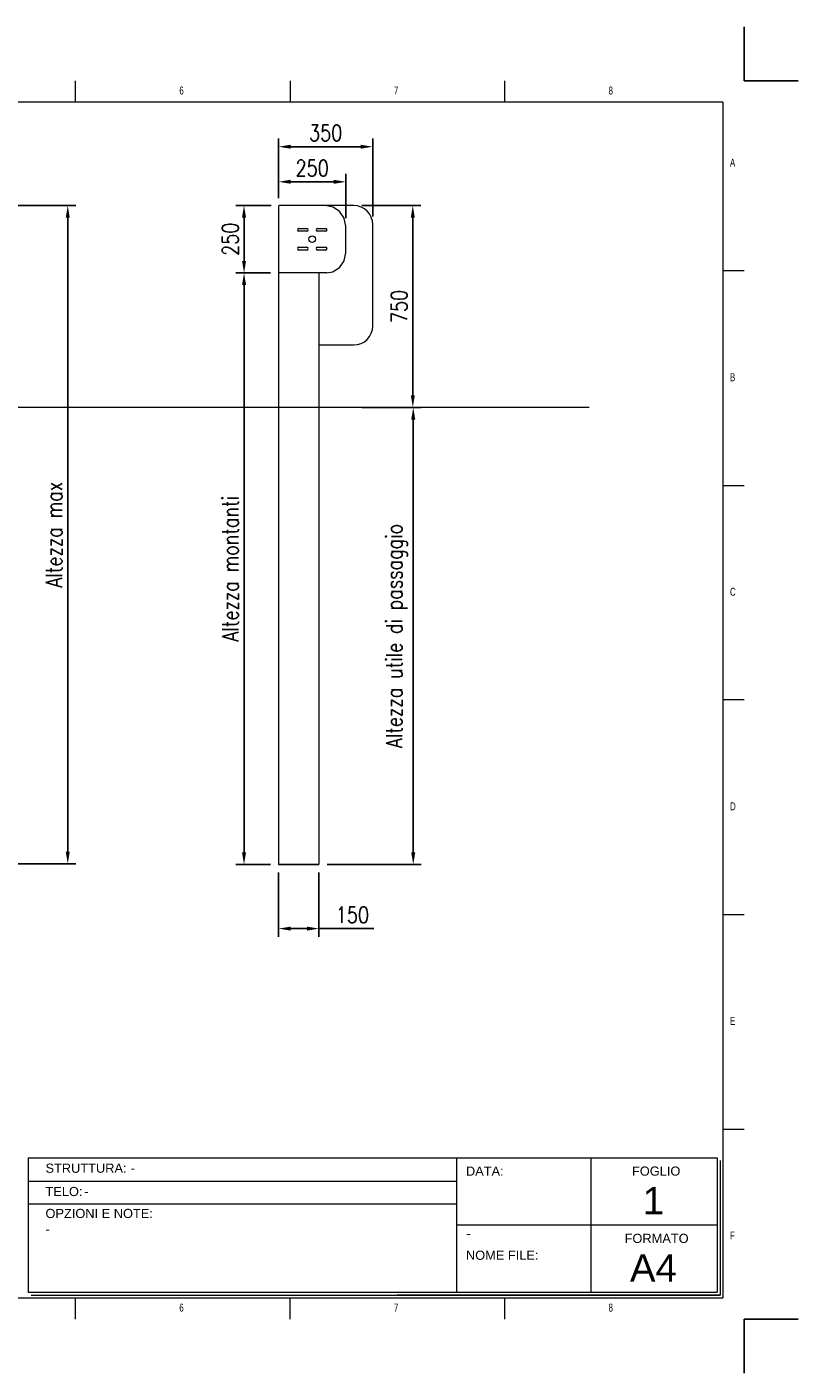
# Model space of a CAD drawing. Header units: millimetres. Extents: x 13750 to 27676, y 16366 to 21368.
# Tile 4 of 8: x 17845 to 20710, y 16366 to 21368. Entities that reach past the tile are written whole.
import ezdxf

# ---------------------------------------------------------------- set-up
doc = ezdxf.new("R2010")
doc.units = ezdxf.units.MM
doc.header["$LTSCALE"] = 50
doc.header["$PDSIZE"] = -1
doc.layers.add('FORMAT', color=7, linetype='Continuous')
doc.styles.add('NYIP', font='romans.shx', dxfattribs={"width": 0.8})
doc.styles.add('SLDTEXTSTYLE0', font='TXT', dxfattribs={"width": 0.75})
doc.dimstyles.new('STANDARD35', dxfattribs={"dimscale": 35, "dimtxt": 2, "dimasz": 1.5, "dimexe": 1, "dimexo": 1, "dimgap": 0.7, "dimtad": 1, "dimdec": 0, "dimdsep": 46, "dimtxsty": 'NYIP', "dimcen": 0, "dimclrd": 1, "dimclre": 1, "dimclrt": 2, "dimadec": 0, "dimazin": 0, "dimtfac": 1, "dimtdec": 0, "dimtix": 1, "dimtmove": 0, "dimatfit": 3, "dimfxl": 0, "dimtvp": 1, "dimtolj": 1, "dimtzin": 0, "dimarcsym": 0})

# ---------------------------------------------------------------- blocks, each defined once
blk = doc.blocks.new('A$C7C9C4F3F')
at = {"color": 7, "lineweight": 5}
for p, q in [((8295, 11245), (8295, 11504)), ((0, 1766), (199, 1766))]:
    blk.add_line(p, q, dxfattribs=at)
at = {"layer": 'FORMAT', "color": 7, "lineweight": 5}
for p, q in [((2216, 11304), (2216, 11504)), ((4209, 11504), (4209, 11304)), ((6202, 11304), (6202, 11504)), ((10188, 11304), (10188, 11504)), ((12181, 11504), (12181, 11304)), ((14174, 11304), (14174, 11504)), ((16199, 11304), (199, 11304)), ((199, 11304), (199, 199)), ((16199, 11304), (16199, 199)), ((199, 9738), (0, 9738)), ((16399, 9738), (16199, 9738)), ((0, 7745), (199, 7745)), ((16199, 7745), (16399, 7745)), ((0, 5752), (199, 5752)), ((16399, 5752), (16199, 5752)), ((0, 3759), (199, 3759)), ((16199, 3759), (16399, 3759)), ((16199, 1766), (16399, 1766)), ((8295, 0), (8295, 258)), ((199, 199), (16199, 199)), ((2224, 0), (2224, 199)), ((4018, 199), (4018, 0)), ((6210, 0), (6210, 199)), ((10188, 0), (10188, 199)), ((12181, 0), (12181, 199)), ((14174, 0), (14174, 199))]:
    blk.add_line(p, q, dxfattribs=at)
at = {"color": 7, "lineweight": 5, "char_height": 73.8, "attachment_point": 1, "style": 'SLDTEXTSTYLE0'}
for s, insert in [('1', (1203, 11450)), ('2', (3180, 11450)), ('3', (5173, 11450)), ('4', (7166, 11450)), ('5', (9159, 11450)), ('6', (11152, 11450)), ('7', (13145, 11450)), ('8', (15138, 11450)), ('A', (66, 10780)), ('A', (16266, 10780)), ('B', (66, 8787)), ('B', (16266, 8787)), ('C', (66, 6794)), ('C', (16266, 6794)), ('D', (66, 4801)), ('D', (16266, 4801)), ('E', (66, 2808)), ('1', (1012, 145)), ('2', (2988, 145)), ('3', (4981, 145)), ('4', (6974, 145))]:
    blk.add_mtext(s, dxfattribs=dict(at, insert=insert))
at = {"layer": 'FORMAT', "color": 7, "lineweight": 5, "char_height": 73.8, "attachment_point": 1, "style": 'SLDTEXTSTYLE0'}
for s, insert in [('E', (16266, 2808)), ('F', (66, 815)), ('F', (16266, 815)), ('5', (9159, 145)), ('6', (11152, 145)), ('7', (13145, 145)), ('8', (15138, 145))]:
    blk.add_mtext(s, dxfattribs=dict(at, insert=insert))
blk = doc.blocks.new('*D74')
at = {"color": 7, "lineweight": -2}
for p, q in [((18779.7, 20731.5), (18779.7, 20952.5)), ((18824.7, 20922.5), (19084.7, 20922.5)), ((19129.7, 20663), (19129.7, 20952.5))]:
    blk.add_line(p, q, dxfattribs=at)
at = {"color": 7}
for points in [[(18824.7, 20930), (18824.7, 20915), (18779.7, 20922.5)], [(19084.7, 20915), (19084.7, 20930), (19129.7, 20922.5)]]:
    blk.add_solid(points, dxfattribs=at)
at = {"layer": 'Defpoints', "color": 0}
for p in [(19129.7, 20922.5), (18779.7, 20701.5), (19129.7, 20633)]:
    blk.add_point(p, dxfattribs=at)
at = {"color": 7, "lineweight": 0, "insert": (18954.7, 20973.5), "char_height": 60, "attachment_point": 5, "style": 'NYIP'}
blk.add_mtext('\\A1;350', dxfattribs=at)
blk = doc.blocks.new('*D75')
at = {"color": 7, "lineweight": -2}
for p, q in [((18779.7, 20731.5), (18779.7, 20822.2)), ((19029.4, 20657.2), (19029.4, 20822.2)), ((18824.7, 20792.2), (18984.4, 20792.2))]:
    blk.add_line(p, q, dxfattribs=at)
at = {"color": 7}
for points in [[(18824.7, 20799.7), (18824.7, 20784.7), (18779.7, 20792.2)], [(18984.4, 20784.7), (18984.4, 20799.7), (19029.4, 20792.2)]]:
    blk.add_solid(points, dxfattribs=at)
at = {"layer": 'Defpoints', "color": 0}
for p in [(19029.4, 20792.2), (18779.7, 20701.5), (19029.4, 20627.2)]:
    blk.add_point(p, dxfattribs=at)
at = {"color": 7, "lineweight": 0, "insert": (18904.5, 20843.2), "char_height": 60, "attachment_point": 5, "style": 'NYIP'}
blk.add_mtext('\\A1;250', dxfattribs=at)
blk = doc.blocks.new('*D76')
at = {"color": 7, "lineweight": -2}
for p, q in [((18752.2, 20704), (18621.4, 20704)), ((18651.4, 20659), (18651.4, 20498.5)), ((18749.7, 20453.5), (18621.4, 20453.5))]:
    blk.add_line(p, q, dxfattribs=at)
at = {"color": 7}
for points in [[(18658.9, 20659), (18643.9, 20659), (18651.4, 20704)], [(18643.9, 20498.5), (18658.9, 20498.5), (18651.4, 20453.5)]]:
    blk.add_solid(points, dxfattribs=at)
at = {"layer": 'Defpoints', "color": 0}
for p in [(18782.2, 20704), (18651.4, 20453.5), (18779.7, 20453.5)]:
    blk.add_point(p, dxfattribs=at)
at = {"color": 7, "lineweight": 0, "insert": (18600.4, 20578.7), "char_height": 60, "attachment_point": 5, "rotation": 90, "style": 'NYIP'}
blk.add_mtext('\\A1;250', dxfattribs=at)
blk = doc.blocks.new('*D77')
at = {"color": 7, "lineweight": -2}
for p, q in [((18749.7, 20453.5), (18621.4, 20453.5)), ((18651.4, 20408.5), (18651.4, 18300.5)), ((18749.7, 18255.5), (18621.4, 18255.5))]:
    blk.add_line(p, q, dxfattribs=at)
at = {"color": 7}
for points in [[(18658.9, 20408.5), (18643.9, 20408.5), (18651.4, 20453.5)], [(18643.9, 18300.5), (18658.9, 18300.5), (18651.4, 18255.5)]]:
    blk.add_solid(points, dxfattribs=at)
at = {"layer": 'Defpoints', "color": 0}
for p in [(18779.7, 20453.5), (18651.4, 18255.5), (18779.7, 18255.5)]:
    blk.add_point(p, dxfattribs=at)
at = {"color": 7, "lineweight": 0, "insert": (18600.4, 19354.5), "char_height": 60, "attachment_point": 5, "rotation": 90, "style": 'NYIP'}
blk.add_mtext('\\A1;Altezza montanti', dxfattribs=at)
blk = doc.blocks.new('*D150')
at = {"color": 7, "lineweight": -2}
for p, q in [((19088.7, 20704), (19308.4, 20704)), ((19278.4, 20659), (19278.4, 19999)), ((19088.7, 19954), (19308.4, 19954))]:
    blk.add_line(p, q, dxfattribs=at)
at = {"color": 7}
for points in [[(19285.9, 20659), (19270.9, 20659), (19278.4, 20704)], [(19270.9, 19999), (19285.9, 19999), (19278.4, 19954)]]:
    blk.add_solid(points, dxfattribs=at)
at = {"layer": 'Defpoints', "color": 0}
for p in [(19058.7, 20704), (19058.7, 19954), (19278.4, 19954)]:
    blk.add_point(p, dxfattribs=at)
at = {"color": 7, "lineweight": 0, "insert": (19227.4, 20329), "char_height": 60, "attachment_point": 5, "rotation": 90, "style": 'NYIP'}
blk.add_mtext('\\A1;750', dxfattribs=at)
blk = doc.blocks.new('*D168')
at = {"color": 7, "lineweight": -2}
for p, q in [((18779.7, 18225.5), (18779.7, 17987.5)), ((18929.7, 18225.5), (18929.7, 17987.5)), ((18824.7, 18017.5), (18884.7, 18017.5)), ((18929.7, 18017.5), (19133.6, 18017.5))]:
    blk.add_line(p, q, dxfattribs=at)
at = {"color": 7}
for points in [[(18824.7, 18025), (18824.7, 18010), (18779.7, 18017.5)], [(18884.7, 18010), (18884.7, 18025), (18929.7, 18017.5)]]:
    blk.add_solid(points, dxfattribs=at)
at = {"layer": 'Defpoints', "color": 0}
for p in [(18779.7, 18255.5), (18929.7, 18255.5), (18929.7, 18017.5)]:
    blk.add_point(p, dxfattribs=at)
at = {"color": 7, "lineweight": 0, "insert": (19054.1, 18068.5), "char_height": 60, "attachment_point": 5, "style": 'NYIP'}
blk.add_mtext('\\A1;150', dxfattribs=at)
blk = doc.blocks.new('*D169')
at = {"color": 7, "lineweight": -2}
for p, q in [((19280, 19909), (19280, 18300.5)), ((19308.4, 19954), (19310, 19954)), ((18959.7, 18255.5), (19310, 18255.5))]:
    blk.add_line(p, q, dxfattribs=at)
at = {"color": 7}
for points in [[(19287.5, 19909), (19272.5, 19909), (19280, 19954)], [(19272.5, 18300.5), (19287.5, 18300.5), (19280, 18255.5)]]:
    blk.add_solid(points, dxfattribs=at)
at = {"layer": 'Defpoints', "color": 0}
for p in [(19278.4, 19954), (18929.7, 18255.5), (19280, 18255.5)]:
    blk.add_point(p, dxfattribs=at)
at = {"color": 7, "lineweight": 0, "insert": (19219, 19104.7), "char_height": 60, "attachment_point": 5, "rotation": 90, "style": 'NYIP'}
blk.add_mtext('\\A1;Altezza utile di passaggio', dxfattribs=at)
blk = doc.blocks.new('*D232')
at = {"color": 7, "lineweight": -2}
for p, q in [((17470.5, 20704), (18026.5, 20704)), ((17996.5, 20659), (17996.5, 18303)), ((17469.3, 18258), (18026.5, 18258))]:
    blk.add_line(p, q, dxfattribs=at)
at = {"color": 7}
for points in [[(18004, 20659), (17989, 20659), (17996.5, 20704)], [(17989, 18303), (18004, 18303), (17996.5, 18258)]]:
    blk.add_solid(points, dxfattribs=at)
at = {"layer": 'Defpoints', "color": 0}
for p in [(17440.5, 20704), (17439.3, 18258), (17996.5, 18258)]:
    blk.add_point(p, dxfattribs=at)
at = {"color": 7, "lineweight": 0, "insert": (17945.5, 19481), "char_height": 60, "attachment_point": 5, "rotation": 90, "style": 'NYIP'}
blk.add_mtext('\\A1;Altezza max', dxfattribs=at)

msp = doc.modelspace()

# ---------------------------------------------------------------- linework, layer by layer
at = {"color": 2}
for p, q in [((20509.6, 21167.6), (20509.6, 21367.6)), ((20509.6, 21167.6), (20709.6, 21167.6)), ((20509.6, 16566.1), (20709.6, 16566.1)), ((20509.6, 16566.1), (20509.6, 16366.1))]:
    msp.add_line(p, q, dxfattribs=at)
at = {"color": 7, "lineweight": 5}
for p, q in [((18779.7, 20701.5), (18779.7, 20454.5)), ((18839.2, 20704), (18782.2, 20704)), ((19058.7, 20704), (18839.2, 20704)), ((18981.6, 20698), (18953.6, 20703.6)), ((19006.5, 20681.8), (18982.9, 20697.5)), ((19023.2, 20657.2), (19007.4, 20680.8)), ((18854.9, 20619.2), (18884.4, 20619.2)), ((18884.4, 20608.7), (18854.9, 20608.7)), ((18924.9, 20619.2), (18954.4, 20619.2)), ((18954.4, 20608.7), (18924.9, 20608.7)), ((19029.3, 20627.9), (19023.7, 20655.9)), ((19029.4, 20528.7), (19029.4, 20627.2)), ((19129.7, 20257), (19129.7, 20633)), ((18854.9, 20549.2), (18884.4, 20549.2)), ((18884.4, 20538.7), (18854.9, 20538.7)), ((18924.9, 20549.2), (18954.4, 20549.2)), ((18954.4, 20538.7), (18924.9, 20538.7)), ((19023.7, 20500), (19029.3, 20528)), ((18959.3, 20453.5), (18981.6, 20457.9)), ((18982.9, 20458.4), (19006.5, 20474.2)), ((19007.4, 20475.2), (19023.2, 20498.7)), ((18779.7, 20453.5), (18779.7, 20454.5)), ((18779.7, 20453.5), (18779.7, 18255.5)), ((18782.5, 20453.5), (18779.7, 20453.5)), ((18801.9, 20453.5), (18782.5, 20453.5)), ((18806.6, 20453.5), (18801.9, 20453.5)), ((18808.5, 20453.5), (18806.6, 20453.5)), ((18855.6, 20453.5), (18808.5, 20453.5)), ((18856.6, 20453.5), (18855.6, 20453.5)), ((18858, 20453.5), (18856.6, 20453.5)), ((18959.3, 20453.5), (18858, 20453.5)), ((18876.7, 20453.5), (18876.7, 20452.3)), ((18929.7, 20453.5), (18929.7, 18255.5)), ((18929.7, 20186), (19058.7, 20186))]:
    msp.add_line(p, q, dxfattribs=at)
at = {"linetype": 'Continuous', "lineweight": 15}
msp.add_line((19934.1, 19954), (15020.5, 19954), dxfattribs=at)
msp.add_line((18779.7, 18255.5), (18929.7, 18255.5))
at = {"lineweight": 5}
for p, q in [((17850, 17166.4), (20409.3, 17166.4)), ((17850, 17166.4), (17850, 16666.4)), ((19440.2, 17166.4), (19440.2, 16666.4)), ((19940.2, 17166.4), (19940.2, 16666.4)), ((20409.3, 17166.4), (20409.3, 16666.4)), ((20419.6, 17156.1), (20419.6, 16656.1)), ((17852, 17078.9), (19440.2, 17078.9)), ((17852, 16995), (19440.2, 16995)), ((19440.2, 16916.4), (20409.3, 16916.4)), ((17850, 16666.4), (20409.3, 16666.4)), ((17860.3, 16656.1), (20419.6, 16656.1)), ((20419.6, 16656.1), (19220.6, 16656.1)), ((19230.9, 16656.1), (20419.6, 16656.1))]:
    msp.add_line(p, q, dxfattribs=at)
at = {"color": 7, "lineweight": 5}
msp.add_circle((18904.7, 20579), 12.5, dxfattribs=at)
for centre, radius, start, end in [((18782.2, 20701.5), 2.5, 90, 180), ((18980.9, 20694.5), 3.57, 56.25, 78.75), ((19004.5, 20678.8), 3.57, 33.75, 56.25), ((19020.2, 20655.2), 3.57, 11.25, 33.75), ((19058.7, 20633), 71, 0, 90), ((18854.9, 20614), 5.25, 90, 270), ((18884.4, 20614), 5.25, 270, 90), ((18924.9, 20614), 5.25, 90, 270), ((18954.4, 20614), 5.25, 270, 90), ((19025.8, 20627.2), 3.57, 0, 11.25), ((18854.9, 20544), 5.25, 90, 270), ((18884.4, 20544), 5.25, 270, 90), ((18924.9, 20544), 5.25, 90, 270), ((18954.4, 20544), 5.25, 270, 90), ((18980.9, 20461.4), 3.57, 281.25, 303.75), ((19004.5, 20477.1), 3.57, 303.75, 326.25), ((19020.2, 20500.7), 3.57, 326.25, 348.75), ((19058.7, 20257), 71, 270, 0)]:
    msp.add_arc(centre, radius, start, end, dxfattribs=at)

# ---------------------------------------------------------------- block references
at = {"xscale": 0.4, "yscale": 0.4, "zscale": 0.4}
msp.add_blockref('A$C7C9C4F3F', (13950.2, 16566.1), dxfattribs=at)

# ---------------------------------------------------------------- texts
at = {"lineweight": 5}
for s, insert, char_height, width, attachment_point in [('{\\fArial|b0|i0|c0|p34;STRUTTURA:}', (17913.8, 17144.4), 34.043, 578.728, 1), ('{\\fArial|b0|i0|c0|p34;-}', (18230, 17144.4), 34.043, 578.728, 1), ('{\\fArial|b0|i0|c0|p34;DATA:}', (19475.8, 17133.5), 34.043, 578.728, 1), ('{\\fArial|b0|i0|c0|p34;FOGLIO}', (20092.6, 17133.5), 34.043, 578.728, 1), ('{\\fArial|b0|i0|c0|p34;TELO:}', (17913.8, 17057.7), 34.043, 578.728, 1), ('{\\fArial|b0|i0|c0|p34;1}', (20172.2, 17057.6), 102, 223.943, 2), ('{\\fArial|b0|i0|c0|p34;-}', (18057.6, 17057.7), 34.043, 578.728, 1), ('{\\fArial|b0|i0|c0|p34;OPZIONI E NOTE:}', (17913.8, 16976.2), 34.043, 578.728, 1), ('{\\fArial|b0|i0|c0|p34;-}', (17913.8, 16917.9), 34.043, 578.728, 1), ('{\\fArial|b0|i0|c0|p34;\\H0.752x;-}', (19476.7, 16903.9), 50, 1044.717, 1), ('{\\fArial|b0|i0|c0|p34;FORMATO}', (20065.3, 16883.5), 34.043, 578.728, 1), ('{\\fArial|b0|i0|c0|p34;NOME FILE:}', (19475.8, 16820.9), 34.043, 578.728, 1), ('{\\fArial|b0|i0|c0|p34;A4}', (20172.2, 16807.6), 102, 223.943, 2)]:
    msp.add_mtext(s, dxfattribs=dict(at, insert=insert, char_height=char_height, width=width, attachment_point=attachment_point))

# ---------------------------------------------------------------- dimensions: what is measured, and where the dimension line sits
at = {"color": 7, "lineweight": 0}
for base, p2, picture, middle in [((19129.7, 20922.5), (19129.7, 20633), '*D74', (18954.7, 20973.5)), ((19029.4, 20792.2), (19029.4, 20627.2), '*D75', (18904.5, 20843.2))]:
    dim = msp.add_linear_dim(base=base, p1=(18779.7, 20701.5), p2=p2, dimstyle='STANDARD35', override={"dimscale": 30, "dimclrd": 7, "dimclre": 7, "dimclrt": 7}, dxfattribs=at)
    dim.commit()
    dim.dimension.update_dxf_attribs({"geometry": picture, "text_midpoint": middle})
for base, p1, p2, text, picture, middle in [((17996.5, 18258), (17440.5, 20704), (17439.3, 18258), 'Altezza max', '*D232', (17945.5, 19481)), ((18651.4, 18255.5), (18779.7, 20453.5), (18779.7, 18255.5), 'Altezza montanti', '*D77', (18600.4, 19354.5)), ((19280, 18255.5), (19278.4, 19954), (18929.7, 18255.5), 'Altezza utile di passaggio', '*D169', (19219, 19104.7))]:
    dim = msp.add_linear_dim(base=base, p1=p1, p2=p2, angle=90, text=text, dimstyle='STANDARD35', override={"dimscale": 30, "dimclrd": 7, "dimclre": 7, "dimclrt": 7}, dxfattribs=at)
    dim.commit()
    dim.dimension.update_dxf_attribs({"geometry": picture, "text_midpoint": middle})
for base, p1, p2, picture, middle in [((18651.358121, 20453.461072), (18782.156904, 20703.961071), (18779.656903, 20453.461072), '*D76', (18600.358121, 20578.711072)), ((19278.4, 19954), (19058.7, 20704), (19058.7, 19954), '*D150', (19227.4, 20329))]:
    dim = msp.add_linear_dim(base=base, p1=p1, p2=p2, angle=90, dimstyle='STANDARD35', override={"dimscale": 30, "dimclrd": 7, "dimclre": 7, "dimclrt": 7}, dxfattribs=at)
    dim.commit()
    dim.dimension.update_dxf_attribs({"geometry": picture, "text_midpoint": middle})
dim = msp.add_linear_dim(base=(18929.7, 18017.5), p1=(18779.7, 18255.5), p2=(18929.7, 18255.5), dimstyle='STANDARD35', override={"dimscale": 30, "dimclrd": 7, "dimclre": 7, "dimclrt": 7}, dxfattribs=at)
dim.commit()
dim.dimension.update_dxf_attribs({"geometry": '*D168', "text_midpoint": (19054.1, 18017.5), "dimtype": 160})

doc.saveas('drawing.dxf')
